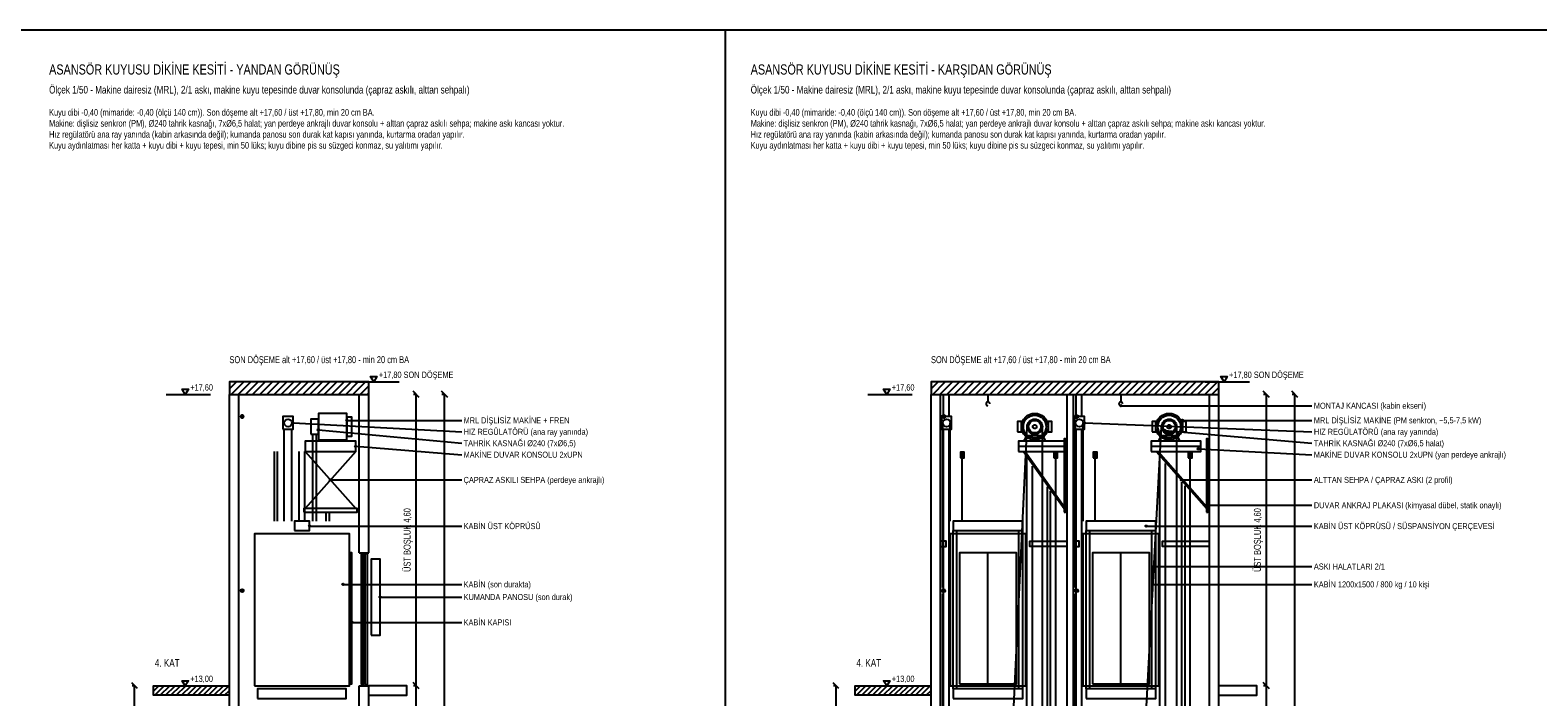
# Model space of a CAD drawing. Header units: centimetres. Extents: x 0 to 12309, y -30 to 2970.
# Tile 17 of 28: x 7801 to 10184, y 1918 to 2970. Entities that reach past the tile are written whole.
import ezdxf
from ezdxf.enums import TextEntityAlignment as Align

# ---------------------------------------------------------------- set-up
doc = ezdxf.new("R2010")
doc.units = ezdxf.units.CM
for name, color, linetype in [('ASN-BASLIK', 5, 'Continuous'), ('ASN-CERCEVE', 7, 'Continuous'), ('ASN-DUVAR', 7, 'Continuous'), ('ASN-ELEKTRIK', 3, 'Continuous'), ('ASN-HALAT', 6, 'Continuous'), ('ASN-KABIN', 5, 'Continuous'), ('ASN-KAPI', 3, 'Continuous'), ('ASN-KOT', 2, 'Continuous'), ('ASN-MOTOR', 6, 'Continuous'), ('ASN-OLCU', 3, 'Continuous'), ('ASN-RAY', 1, 'Continuous'), ('ASN-TARAMA', 8, 'Continuous'), ('ASN-UYARI', 1, 'Continuous'), ('ASN-YAZI', 4, 'Continuous')]:
    doc.layers.add(name, color=color, linetype=linetype)

msp = doc.modelspace()

# ---------------------------------------------------------------- linework, layer by layer
at = {"layer": 'ASN-CERCEVE'}
msp.add_line((8900, 0), (8900, 2970), dxfattribs=at)
for points in [[(0, 0), (12308.9, 0), (12308.9, 2970), (0, 2970)], [(100, 0), (12283.9, 0), (12283.9, 2970), (100, 2970)]]:
    msp.add_lwpolyline(points, close=True, dxfattribs=at)
at = {"layer": 'ASN-DUVAR'}
for p, q in [((8116.4, 595), (8116.4, 2395)), ((8131.4, 595), (8131.4, 2395)), ((8321.4, 2145), (8321.4, 2395)), ((8336.4, 2145), (8336.4, 2395)), ((9225, 595), (9225, 2395)), ((9240, 595), (9240, 2395)), ((9440, 595), (9440, 2395)), ((9450, 595), (9450, 2395)), ((9665, 595), (9665, 2395)), ((9680, 595), (9680, 2395)), ((8321.4, 2145), (8336.4, 2145)), ((8321.4, 1845), (8321.4, 1935)), ((8321.4, 1935), (8336.4, 1935)), ((8336.4, 1845), (8336.4, 1935))]:
    msp.add_line(p, q, dxfattribs=at)
for points in [[(8116.4, 2395), (8336.4, 2395), (8336.4, 2415), (8116.4, 2415)], [(9225, 2395), (9680, 2395), (9680, 2415), (9225, 2415)]]:
    msp.add_lwpolyline(points, close=True, dxfattribs=at)
for points in [[(8116.4, 1920), (7996.4, 1920), (7996.4, 1935), (8116.4, 1935)], [(8336.4, 1920), (8396.4, 1920), (8396.4, 1935), (8336.4, 1935)], [(9225, 1920), (9105, 1920), (9105, 1935), (9225, 1935)], [(9680, 1920), (9740, 1920), (9740, 1935), (9680, 1935)]]:
    msp.add_lwpolyline(points, dxfattribs=at)
at = {"layer": 'ASN-ELEKTRIK'}
for p, q in [((8134.7, 2358.3), (8138.1, 2361.7)), ((8134.7, 2361.7), (8138.1, 2358.3)), ((9243.3, 2358.3), (9246.7, 2361.7)), ((9243.3, 2361.7), (9246.7, 2358.3)), ((9453.3, 2358.3), (9456.7, 2361.7)), ((9453.3, 2361.7), (9456.7, 2358.3)), ((8134.7, 2083.3), (8138.1, 2086.7)), ((8134.7, 2086.7), (8138.1, 2083.3)), ((9243.3, 2083.3), (9246.7, 2086.7)), ((9243.3, 2086.7), (9246.7, 2083.3)), ((9453.3, 2083.3), (9456.7, 2086.7)), ((9453.3, 2086.7), (9456.7, 2083.3))]:
    msp.add_line(p, q, dxfattribs=at)
msp.add_lwpolyline([(8340.4, 2015), (8354.4, 2015), (8354.4, 2135), (8340.4, 2135)], close=True, dxfattribs=at)
for centre in [(8136.4, 2360), (9245, 2360), (9455, 2360), (8136.4, 2085), (9245, 2085), (9455, 2085)]:
    msp.add_circle(centre, 2.5, dxfattribs=at)
at = {"layer": 'ASN-HALAT'}
for p, q in [((8202.9, 2195), (8202.9, 2340)), ((8214.9, 2195), (8214.9, 2340)), ((9243.5, 2090), (9243.5, 2350)), ((9255.5, 2195), (9255.5, 2350)), ((9355.6, 1902.4), (9376.9, 2344)), ((9400.9, 934.6), (9400.9, 2344)), ((9453.5, 2090), (9453.5, 2350)), ((9465.5, 2195), (9465.5, 2350)), ((9565.6, 1902.4), (9589.4, 2344)), ((9613.4, 934.6), (9613.4, 2344)), ((8247.9, 2195), (8247.9, 2332)), ((8253.9, 2195), (8253.9, 2332)), ((9274.4, 2195), (9274.4, 2305)), ((9422.1, 934.6), (9422.1, 2305)), ((9484.4, 2195), (9484.4, 2305)), ((9634.6, 934.6), (9634.6, 2305)), ((9243.5, 1790), (9243.5, 2080)), ((9453.5, 1790), (9453.5, 2080))]:
    msp.add_line(p, q, dxfattribs=at)
for points in [[(9271.4, 2295), (9277.4, 2295), (9277.4, 2304), (9271.4, 2304)], [(9419.1, 2295), (9425.1, 2295), (9425.1, 2304), (9419.1, 2304)], [(9481.4, 2295), (9487.4, 2295), (9487.4, 2304), (9481.4, 2304)], [(9631.6, 2295), (9637.6, 2295), (9637.6, 2304), (9631.6, 2304)]]:
    msp.add_lwpolyline(points, close=True, dxfattribs=at)
at = {"layer": 'ASN-KABIN'}
for p, q in [((9260, 1930), (9260, 2180)), ((9266, 1930), (9266, 2180)), ((9364, 1930), (9364, 2180)), ((9370, 1930), (9370, 2180)), ((9470, 1930), (9470, 2180)), ((9476, 1930), (9476, 2180)), ((9574, 1930), (9574, 2180)), ((9580, 1930), (9580, 2180))]:
    msp.add_line(p, q, dxfattribs=at)
for points in [[(8218.9, 2180), (8242.9, 2180), (8242.9, 2195), (8218.9, 2195)], [(9260, 2180), (9370, 2180), (9370, 2195), (9260, 2195)], [(9470, 2180), (9580, 2180), (9580, 2195), (9470, 2195)], [(8155.9, 1935), (8305.9, 1935), (8305.9, 2175), (8155.9, 2175)], [(9255, 1935), (9375, 1935), (9375, 2175), (9255, 2175)], [(9465, 1935), (9585, 1935), (9585, 2175), (9465, 2175)], [(8160.9, 1915), (8300.9, 1915), (8300.9, 1930), (8160.9, 1930)], [(9260, 1915), (9370, 1915), (9370, 1930), (9260, 1930)], [(9470, 1915), (9580, 1915), (9580, 1930), (9470, 1930)]]:
    msp.add_lwpolyline(points, close=True, dxfattribs=at)
at = {"layer": 'ASN-KAPI'}
for p, q in [((9315, 1938), (9315, 2145)), ((9525, 1938), (9525, 2145))]:
    msp.add_line(p, q, dxfattribs=at)
for points in [[(8306.9, 1938), (8309.9, 1938), (8309.9, 2145), (8306.9, 2145)], [(9270, 1938), (9360, 1938), (9360, 2145), (9270, 2145)], [(9480, 1938), (9570, 1938), (9570, 2145), (9480, 2145)], [(8324.4, 1937), (8328.4, 1937), (8328.4, 2143), (8324.4, 2143)], [(8330.4, 1937), (8334.4, 1937), (8334.4, 2143), (8330.4, 2143)]]:
    msp.add_lwpolyline(points, close=True, dxfattribs=at)
at = {"layer": 'ASN-KOT'}
for p, q in [((8314.4, 2415), (8384.4, 2415)), ((9658, 2415), (9728, 2415)), ((8016.4, 2395), (8086.4, 2395)), ((9125, 2395), (9195, 2395)), ((8016.4, 1935), (8086.4, 1935)), ((9125, 1935), (9195, 1935))]:
    msp.add_line(p, q, dxfattribs=at)
for points in [[(8344.4, 2415), (8339.4, 2423), (8349.4, 2423)], [(9688, 2415), (9683, 2423), (9693, 2423)], [(8046.4, 2395), (8041.4, 2403), (8051.4, 2403)], [(9155, 2395), (9150, 2403), (9160, 2403)], [(8046.4, 1935), (8041.4, 1943), (8051.4, 1943)], [(9155, 1935), (9150, 1943), (9160, 1943)]]:
    msp.add_lwpolyline(points, close=True, dxfattribs=at)
at = {"layer": 'ASN-MOTOR'}
for p, q in [((9315, 2395), (9315, 2383)), ((9525, 2395), (9525, 2383)), ((9241.5, 2350), (9242.5, 2350)), ((9451.5, 2350), (9452.5, 2350)), ((8261.9, 2321), (8261.9, 2323)), ((8296.9, 2321), (8296.9, 2323)), ((9363, 2313), (9436.5, 2313)), ((9573, 2313), (9651.5, 2313)), ((8235.9, 2305), (8315.9, 2215)), ((8315.9, 2305), (8235.9, 2215)), ((9371, 2305), (9435.5, 2215)), ((9374, 2305), (9435.5, 2218)), ((9581, 2305), (9660.5, 2215)), ((9584, 2305), (9660.5, 2218))]:
    msp.add_line(p, q, dxfattribs=at)
for points in [[(8200.9, 2340), (8216.9, 2340), (8216.9, 2360), (8200.9, 2360)], [(8256.9, 2323), (8301.9, 2323), (8301.9, 2365), (8256.9, 2365)], [(8301.9, 2329), (8309.9, 2329), (8309.9, 2359), (8301.9, 2359)], [(9241.5, 2340), (9257.5, 2340), (9257.5, 2360), (9241.5, 2360)], [(9451.5, 2340), (9467.5, 2340), (9467.5, 2360), (9451.5, 2360)], [(8244.9, 2332), (8256.9, 2332), (8256.9, 2356), (8244.9, 2356)], [(9361.9, 2336), (9367.9, 2336), (9367.9, 2352), (9361.9, 2352)], [(9409.9, 2336), (9415.9, 2336), (9415.9, 2352), (9409.9, 2352)], [(9574.4, 2336), (9580.4, 2336), (9580.4, 2352), (9574.4, 2352)], [(9622.4, 2336), (9628.4, 2336), (9628.4, 2352), (9622.4, 2352)], [(8235.9, 2305), (8315.9, 2305), (8315.9, 2321), (8235.9, 2321)], [(9363, 2305), (9436.5, 2305), (9436.5, 2321), (9363, 2321)], [(9435.5, 2209), (9437.5, 2209), (9437.5, 2325), (9435.5, 2325)], [(9573, 2305), (9651.5, 2305), (9651.5, 2321), (9573, 2321)], [(9660.5, 2209), (9662.5, 2209), (9662.5, 2325), (9660.5, 2325)], [(8233.9, 2209), (8317.9, 2209), (8317.9, 2215), (8233.9, 2215)]]:
    msp.add_lwpolyline(points, close=True, dxfattribs=at)
for points in [[(9371.9, 2321), (9376.9, 2330), (9400.9, 2330), (9405.9, 2321)], [(9584.4, 2321), (9589.4, 2330), (9613.4, 2330), (9618.4, 2321)]]:
    msp.add_lwpolyline(points, dxfattribs=at)
for centre, radius in [((9388.9, 2344), 21), ((9388.9, 2344), 18), ((9601.4, 2344), 21), ((9601.4, 2344), 18), ((8208.9, 2350), 6), ((9249.5, 2350), 6), ((9388.9, 2344), 12), ((9388.9, 2344), 9.84), ((9388.9, 2344), 3), ((9459.5, 2350), 6), ((9601.4, 2344), 12), ((9601.4, 2344), 9.84), ((9601.4, 2344), 3), ((9436.7, 2316), 0.9), ((9661.7, 2316), 0.9), ((9436.7, 2220), 0.9), ((9661.7, 2220), 0.9)]:
    msp.add_circle(centre, radius, dxfattribs=at)
for centre in [(9315, 2380), (9525, 2380)]:
    msp.add_arc(centre, 3, 0, 270, dxfattribs=at)
at = {"layer": 'ASN-OLCU'}
for p, q in [((8416.4, 2390.1), (8406.5, 2399.9)), ((8411.4, 2395), (8407, 2395)), ((8411.4, 1935), (8411.4, 2395)), ((8461.4, 2390.1), (8451.5, 2399.9)), ((8456.4, 2395), (8452, 2395)), ((8456.4, 595), (8456.4, 2395)), ((9759.9, 2390.1), (9750, 2399.9)), ((9755, 2395), (9750.6, 2395)), ((9755, 1935), (9755, 2395)), ((9804.9, 2390.1), (9795, 2399.9)), ((9800, 2395), (9795.6, 2395)), ((9800, 595), (9800, 2395)), ((7970.9, 1930.5), (7961.9, 1939.5)), ((7966.4, 1935), (7962.4, 1935)), ((7966.4, 1635), (7966.4, 1935)), ((8416.4, 1930), (8406.5, 1940)), ((8416.4, 1930), (8406.5, 1940)), ((8411.4, 1935), (8407, 1935)), ((8411.4, 1935), (8407, 1935)), ((8411.4, 735), (8411.4, 1935)), ((9079.5, 1930.5), (9070.5, 1939.5)), ((9075, 1935), (9071, 1935)), ((9075, 1635), (9075, 1935)), ((9759.9, 1930), (9750, 1940)), ((9759.9, 1930), (9750, 1940)), ((9755, 1935), (9750.6, 1935)), ((9755, 1935), (9750.6, 1935)), ((9755, 735), (9755, 1935))]:
    msp.add_line(p, q, dxfattribs=at)
at = {"layer": 'ASN-RAY'}
for p, q in [((9244.6, 2360), (9244.6, 2393)), ((9253.5, 2360), (9253.5, 2393)), ((9454.6, 2360), (9454.6, 2393)), ((9463.5, 2360), (9463.5, 2393)), ((9244.6, 595), (9244.6, 2340)), ((9253.5, 595), (9253.5, 2340)), ((9454.6, 595), (9454.6, 2340)), ((9463.5, 595), (9463.5, 2340)), ((8187.4, 2195), (8187.4, 2305)), ((8192.4, 2195), (8192.4, 2305)), ((8226.5, 2195), (8226.5, 2305)), ((8235.4, 2195), (8235.4, 2305)), ((9376.5, 595), (9376.5, 2294.3)), ((9586.5, 595), (9586.5, 2295.8)), ((9385.4, 595), (9385.4, 2281.9)), ((9595.4, 595), (9595.4, 2285.7)), ((9409, 945.6), (9409, 2249)), ((9414, 945.6), (9414, 2242)), ((9621.5, 945.6), (9621.5, 2256.2)), ((9626.5, 945.6), (9626.5, 2250.5)), ((8269.4, 2195), (8269.4, 2210)), ((8274.4, 2195), (8274.4, 2210))]:
    msp.add_line(p, q, dxfattribs=at)
for points in [[(9240, 2155), (9249, 2155), (9249, 2163), (9240, 2163)], [(9440, 2155), (9381, 2155), (9381, 2163), (9440, 2163)], [(9450, 2155), (9459, 2155), (9459, 2163), (9450, 2163)], [(9665, 2155), (9591, 2155), (9591, 2163), (9665, 2163)]]:
    msp.add_lwpolyline(points, dxfattribs=at)
at = {"layer": 'ASN-TARAMA'}
for p, q in [((8116.4, 2403.7), (8127.7, 2415)), ((8119, 2395), (8139, 2415)), ((8130.3, 2395), (8150.3, 2415)), ((8141.7, 2395), (8161.7, 2415)), ((8153, 2395), (8173, 2415)), ((8164.3, 2395), (8184.3, 2415)), ((8175.6, 2395), (8195.6, 2415)), ((8186.9, 2395), (8206.9, 2415)), ((8198.2, 2395), (8218.2, 2415)), ((8209.5, 2395), (8229.5, 2415)), ((8220.9, 2395), (8240.9, 2415)), ((8232.2, 2395), (8252.2, 2415)), ((8243.5, 2395), (8263.5, 2415)), ((8254.8, 2395), (8274.8, 2415)), ((8266.1, 2395), (8286.1, 2415)), ((8277.4, 2395), (8297.4, 2415)), ((8288.7, 2395), (8308.7, 2415)), ((8300, 2395), (8320, 2415)), ((8311.4, 2395), (8331.4, 2415)), ((8322.7, 2395), (8336.4, 2408.7)), ((9225, 2403.7), (9236.3, 2415)), ((9227.6, 2395), (9247.6, 2415)), ((9238.9, 2395), (9258.9, 2415)), ((9250.2, 2395), (9270.2, 2415)), ((9261.6, 2395), (9281.6, 2415)), ((9272.9, 2395), (9292.9, 2415)), ((9284.2, 2395), (9304.2, 2415)), ((9295.5, 2395), (9315.5, 2415)), ((9306.8, 2395), (9326.8, 2415)), ((9318.1, 2395), (9338.1, 2415)), ((9329.4, 2395), (9349.4, 2415)), ((9340.7, 2395), (9360.7, 2415)), ((9352.1, 2395), (9372.1, 2415)), ((9363.4, 2395), (9383.4, 2415)), ((9374.7, 2395), (9394.7, 2415)), ((9386, 2395), (9406, 2415)), ((9397.3, 2395), (9417.3, 2415)), ((9408.6, 2395), (9428.6, 2415)), ((9419.9, 2395), (9439.9, 2415)), ((9431.3, 2395), (9451.3, 2415)), ((9442.6, 2395), (9462.6, 2415)), ((9453.9, 2395), (9473.9, 2415)), ((9465.2, 2395), (9485.2, 2415)), ((9476.5, 2395), (9496.5, 2415)), ((9487.8, 2395), (9507.8, 2415)), ((9499.1, 2395), (9519.1, 2415)), ((9510.5, 2395), (9530.5, 2415)), ((9521.8, 2395), (9541.8, 2415)), ((9533.1, 2395), (9553.1, 2415)), ((9544.4, 2395), (9564.4, 2415)), ((9555.7, 2395), (9575.7, 2415)), ((9567, 2395), (9587, 2415)), ((9578.3, 2395), (9598.3, 2415)), ((9589.6, 2395), (9609.6, 2415)), ((9601, 2395), (9621, 2415)), ((9612.3, 2395), (9632.3, 2415)), ((9623.6, 2395), (9643.6, 2415)), ((9634.9, 2395), (9654.9, 2415)), ((9646.2, 2395), (9666.2, 2415)), ((9657.5, 2395), (9677.5, 2415)), ((8334, 2395), (8336.4, 2397.4)), ((9668.8, 2395), (9680, 2406.1)), ((7996.4, 1926.5), (8004.9, 1935)), ((7998.4, 1920), (8013.4, 1935)), ((8006.9, 1920), (8021.9, 1935)), ((8015.3, 1920), (8030.3, 1935)), ((8023.8, 1920), (8038.8, 1935)), ((8032.3, 1920), (8047.3, 1935)), ((8040.8, 1920), (8055.8, 1935)), ((8049.3, 1920), (8064.3, 1935)), ((8057.8, 1920), (8072.8, 1935)), ((8066.3, 1920), (8081.3, 1935)), ((8074.7, 1920), (8089.7, 1935)), ((8083.2, 1920), (8098.2, 1935)), ((8091.7, 1920), (8106.7, 1935)), ((8100.2, 1920), (8115.2, 1935)), ((9105, 1926.5), (9113.5, 1935)), ((9107, 1920), (9122, 1935)), ((9115.4, 1920), (9130.4, 1935)), ((9123.9, 1920), (9138.9, 1935)), ((9132.4, 1920), (9147.4, 1935)), ((9140.9, 1920), (9155.9, 1935)), ((9149.4, 1920), (9164.4, 1935)), ((9157.9, 1920), (9172.9, 1935)), ((9166.4, 1920), (9181.4, 1935)), ((9174.8, 1920), (9189.8, 1935)), ((9183.3, 1920), (9198.3, 1935)), ((9191.8, 1920), (9206.8, 1935)), ((9200.3, 1920), (9215.3, 1935)), ((9208.8, 1920), (9223.8, 1935)), ((8108.7, 1920), (8116.4, 1927.7)), ((9217.3, 1920), (9225, 1927.7))]:
    msp.add_line(p, q, dxfattribs=at)
at = {"layer": 'ASN-YAZI'}
for p, q in [((9525, 2377), (9827, 2377)), ((8216.9, 2350), (8483.4, 2335.9)), ((8256.9, 2339), (8483.4, 2317.9)), ((8301.9, 2354), (8483.4, 2354)), ((9467.5, 2350), (9827, 2335.9)), ((9594.2, 2338), (9827, 2317.9)), ((9622.4, 2354), (9827, 2354)), ((8315.9, 2313), (8483.4, 2299.8)), ((9647.5, 2309), (9827, 2299.8)), ((8275.9, 2260), (8483.4, 2260)), ((9620.7, 2260), (9827, 2260)), ((9661.5, 2220), (9827, 2220)), ((8242.9, 2187), (8483.4, 2187)), ((9565, 2187), (9827, 2187)), ((9577.5, 2123.2), (9827, 2123.2)), ((8295.9, 2095), (8483.4, 2095)), ((8354.4, 2075), (8483.4, 2075)), ((9575, 2095), (9827, 2095)), ((8309.9, 2035), (8483.4, 2035))]:
    msp.add_line(p, q, dxfattribs=at)
for centre in [(9525, 2377), (8216.9, 2350), (8256.9, 2339), (8301.9, 2354), (9467.5, 2350), (9594.2, 2338), (9622.4, 2354), (8315.9, 2313), (9647.5, 2309), (8275.9, 2260), (9620.7, 2260), (9661.5, 2220), (8242.9, 2187), (9565, 2187), (9577.5, 2123.2), (8295.9, 2095), (8354.4, 2075), (9575, 2095), (8309.9, 2035)]:
    msp.add_circle(centre, 1.2, dxfattribs=at)

# ---------------------------------------------------------------- texts
at = {"layer": 'ASN-BASLIK', "width": 0.8}
for s, height, p in [('ASANSÖR KUYUSU DİKİNE KESİTİ - YANDAN GÖRÜNÜŞ', 16, (7831.4, 2900)), ('ASANSÖR KUYUSU DİKİNE KESİTİ - KARŞIDAN GÖRÜNÜŞ', 16, (8940, 2900)), ('Ölçek 1/50 - Makine dairesiz (MRL), 2/1 askı, makine kuyu tepesinde duvar konsolunda (çapraz askılı, alttan sehpalı)', 12, (7831.4, 2870)), ('Ölçek 1/50 - Makine dairesiz (MRL), 2/1 askı, makine kuyu tepesinde duvar konsolunda (çapraz askılı, alttan sehpalı)', 12, (8940, 2870)), ('4. KAT', 12, (7998.4, 1965)), ('4. KAT', 12, (9107, 1965))]:
    msp.add_text(s, height=height, dxfattribs=at).set_placement(p)
at = {"layer": 'ASN-KOT', "width": 0.8}
for s, p in [('+17,80 SON DÖŞEME', (8352.4, 2418)), ('+17,80 SON DÖŞEME', (9696, 2418)), ('+17,60', (8054.4, 2398)), ('+17,60', (9163, 2398)), ('+13,00', (8054.4, 1938)), ('+13,00', (9163, 1938))]:
    msp.add_text(s, height=10, dxfattribs=at).set_placement(p, align=Align.BOTTOM_LEFT)
at = {"layer": 'ASN-OLCU', "width": 0.8}
for p in [(8405.9, 2165), (9749.5, 2165)]:
    msp.add_text('ÜST BOŞLUK 4,60', height=11, rotation=90, dxfattribs=at).set_placement(p, align=Align.BOTTOM_CENTER)
at = {"layer": 'ASN-UYARI', "width": 0.8}
for p in [(8116.4, 2441), (9225, 2441)]:
    msp.add_text('SON DÖŞEME alt +17,60 / üst +17,80 - min 20 cm BA', height=11, dxfattribs=at).set_placement(p, align=Align.BOTTOM_LEFT)
at = {"layer": 'ASN-YAZI', "width": 0.8}
for s, p in [('Kuyu dibi -0,40 (mimaride: -0,40 (ölçü 140 cm)). Son döşeme alt +17,60 / üst +17,80, min 20 cm BA.', (7831.4, 2835)), ('Kuyu dibi -0,40 (mimaride: -0,40 (ölçü 140 cm)). Son döşeme alt +17,60 / üst +17,80, min 20 cm BA.', (8940, 2835)), ('Makine: dişlisiz senkron (PM), %%c240 tahrik kasnağı, 7x%%c6,5 halat; yan perdeye ankrajlı duvar konsolu + alttan çapraz askılı sehpa; makine askı kancası yoktur.', (7831.4, 2817.7)), ('Hız regülatörü ana ray yanında (kabin arkasında değil); kumanda panosu son durak kat kapısı yanında, kurtarma oradan yapılır.', (7831.4, 2800.3)), ('Makine: dişlisiz senkron (PM), %%c240 tahrik kasnağı, 7x%%c6,5 halat; yan perdeye ankrajlı duvar konsolu + alttan çapraz askılı sehpa; makine askı kancası yoktur.', (8940, 2817.7)), ('Hız regülatörü ana ray yanında (kabin arkasında değil); kumanda panosu son durak kat kapısı yanında, kurtarma oradan yapılır.', (8940, 2800.3)), ('Kuyu aydınlatması her katta + kuyu dibi + kuyu tepesi, min 50 lüks; kuyu dibine pis su süzgeci konmaz, su yalıtımı yapılır.', (7831.4, 2783)), ('Kuyu aydınlatması her katta + kuyu dibi + kuyu tepesi, min 50 lüks; kuyu dibine pis su süzgeci konmaz, su yalıtımı yapılır.', (8940, 2783))]:
    msp.add_text(s, height=10.5, dxfattribs=at).set_placement(p)
for s, p in [('MONTAJ KANCASI (kabin ekseni)', (9830, 2377)), ('MRL DİŞLİSİZ MAKİNE + FREN', (8486.4, 2354)), ('MRL DİŞLİSİZ MAKİNE (PM senkron, ~5,5-7,5 kW)', (9830, 2354)), ('HIZ REGÜLATÖRÜ (ana ray yanında)', (8486.4, 2335.9)), ('HIZ REGÜLATÖRÜ (ana ray yanında)', (9830, 2335.9)), ('TAHRİK KASNAĞI %%c240 (7x%%c6,5)', (8486.4, 2317.9)), ('TAHRİK KASNAĞI %%c240 (7x%%c6,5 halat)', (9830, 2317.9)), ('MAKİNE DUVAR KONSOLU 2xUPN', (8486.4, 2299.8)), ('MAKİNE DUVAR KONSOLU 2xUPN (yan perdeye ankrajlı)', (9830, 2299.8)), ('ÇAPRAZ ASKILI SEHPA (perdeye ankrajlı)', (8486.4, 2260)), ('ALTTAN SEHPA / ÇAPRAZ ASKI (2 profil)', (9830, 2260)), ('DUVAR ANKRAJ PLAKASI (kimyasal dübel, statik onaylı)', (9830, 2220)), ('KABİN ÜST KÖPRÜSÜ', (8486.4, 2187)), ('KABİN ÜST KÖPRÜSÜ / SÜSPANSİYON ÇERÇEVESİ', (9830, 2187)), ('ASKI HALATLARI 2/1', (9830, 2123.2)), ('KABİN (son durakta)', (8486.4, 2095)), ('KABİN 1200x1500 / 800 kg / 10 kişi', (9830, 2095)), ('KUMANDA PANOSU (son durak)', (8486.4, 2075)), ('KABİN KAPISI', (8486.4, 2035))]:
    msp.add_text(s, height=9.5, dxfattribs=at).set_placement(p, align=Align.MIDDLE_LEFT)

doc.saveas('drawing.dxf')
